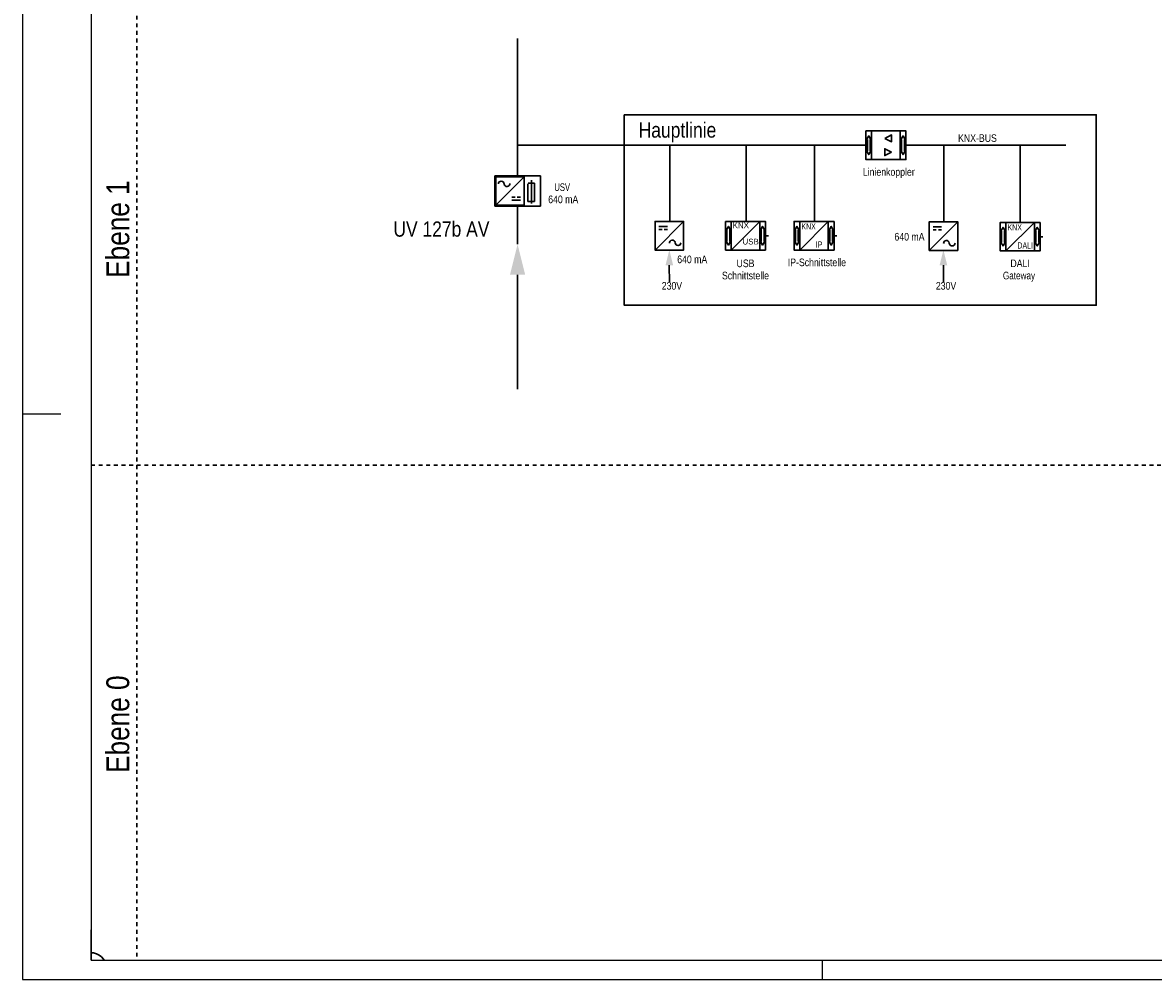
# Model space of a CAD drawing. Header units: millimetres. Extents: x -1800 to 57600, y -500 to 41500.
# Tile 1 of 4: x -1800 to 27900, y -500 to 24620. Entities that reach past the tile are written whole.
import ezdxf
from ezdxf.enums import TextEntityAlignment as Align

# ---------------------------------------------------------------- set-up
doc = ezdxf.new("R2010")
doc.units = ezdxf.units.MM
doc.linetypes.add('DDS_LT3', pattern=[200, 100, -100])
for name, color, linetype in [('Elektrotechnik-240', 7, 'Continuous'), ('ITB_XXX_Layout Legenden', 7, 'Continuous'), ('ITB_XXX_Layout Rahmen', 18, 'Continuous'), ('ITB_XXX_Schemata Bereiche', 7, 'Continuous'), ('ITB_XXX_Schemata Linien', 7, 'Continuous'), ('ITB_XXX_TXT_Schemata', 7, 'Continuous'), ('X_Schema-Anschlusspunkt', 7, 'Continuous'), ('X_Schemasymbole', 7, 'Continuous')]:
    doc.layers.add(name, color=color, linetype=linetype)
doc.layers.add('ITB_XXX_Einfuegepunkt', color=18, linetype='Continuous', plot=False)
doc.styles.add('Arial', font='txt', dxfattribs={"height": 0.2})
doc.styles.add('Arial Narrow', font='txt', dxfattribs={"height": 0.2})

# ---------------------------------------------------------------- blocks, each defined once
blk = doc.blocks.new('Allgemeines Symbol -Diverse--ID-30-8-227-56')
at = {"layer": 'ITB_XXX_Einfuegepunkt', "color": 7, "lineweight": 30}
blk.add_line((0, 1000), (0, 200), dxfattribs=at)
blk.add_lwpolyline([(344, 200), (328, 229), (276, 290), (212, 339), (139, 375), (61, 395), (0, 398)], dxfattribs=at)
blk = doc.blocks.new('Allgemeines Symbol -Diverse--ID-30-8-227-92')
at = {"layer": 'ITB_XXX_Einfuegepunkt', "color": 7, "lineweight": 30}
blk.add_line((0, 1000), (0, 200), dxfattribs=at)
blk.add_lwpolyline([(344, 200), (328, 229), (276, 290), (212, 339), (139, 375), (61, 395), (0, 398)], dxfattribs=at)
blk = doc.blocks.new('Text-Text- Ebene 0-ID-30-8-227-109')
at = {"layer": 'ITB_XXX_TXT_Schemata', "color": 7, "lineweight": 5, "style": 'Arial Narrow', "width": 0.999486}
blk.add_text('Ebene 0', height=600, rotation=90, dxfattribs=at).set_placement((0, -1280), (0, 1280), align=Align.FIT)
blk = doc.blocks.new('Allgemeines Symbol -Diverse--ID-30-8-227-166')
at = {"layer": 'ITB_XXX_Einfuegepunkt', "color": 7, "lineweight": 30}
blk.add_line((0, 1000), (0, 200), dxfattribs=at)
blk.add_lwpolyline([(344, 200), (328, 229), (276, 290), (212, 339), (139, 375), (61, 395), (0, 398)], dxfattribs=at)
blk = doc.blocks.new('Schemasymbol-ID-30-8-227-656')
at = {"layer": 'Elektrotechnik-240', "lineweight": 30}
blk.add_hatch(color=5, dxfattribs=at).paths.add_polyline_path([(0, 0), (200, 0), (0, 800), (-200, 0)])
blk = doc.blocks.new('Schemasymbol-ID-30-8-227-1846')
at = {"layer": 'X_Schemasymbole', "color": 94, "lineweight": 30}
blk.add_line((1050, 0), (1125, 0), dxfattribs=at)
for points in [[(0, 375), (0, -375), (150, -375), (150, 375), (0, 375)], [(900, 375), (150, 375), (150, -375), (900, -375), (900, 375)], [(900, 375), (900, -375), (1050, -375), (1050, 375), (900, 375)], [(131, 150), (75, 244), (19, 150), (38, 150), (38, -150), (19, -150), (75, -244), (131, -150), (112, -150), (112, 150), (131, 150)], [(495, 180), (675, 270), (675, 90), (495, 180)], [(1031, 150), (975, 244), (919, 150), (938, 150), (938, -150), (919, -150), (975, -244), (1031, -150), (1013, -150), (1013, 150), (1031, 150)], [(675, -180), (495, -90), (495, -270), (675, -180)]]:
    blk.add_lwpolyline(points, dxfattribs=at)
blk = doc.blocks.new('Text-Text- USV --640 mA-ID-30-8-227-1863')
at = {"layer": 'ITB_XXX_TXT_Schemata', "color": 7, "lineweight": 5, "style": 'Arial Narrow'}
for s, width, p, p2 in [('USV ', 0.881031, (-235, 0), (235, 0)), ('640 mA', 0.999546, (-395, -321), (395, -321))]:
    blk.add_text(s, height=200, dxfattribs=dict(at, width=width)).set_placement(p, p2, align=Align.FIT)
blk = doc.blocks.new('Text-Text- KNX-BUS-ID-30-8-227-1873')
at = {"layer": 'ITB_XXX_TXT_Schemata', "color": 7, "lineweight": 5, "style": 'Arial Narrow', "width": 1.000124}
blk.add_text('KNX-BUS', height=200, dxfattribs=at).set_placement((0, 0), (1018, 0), align=Align.FIT)
blk = doc.blocks.new('Text-Text- UV 127b AV-ID-30-8-227-1886')
at = {"layer": 'ITB_XXX_TXT_Schemata', "color": 7, "lineweight": 5, "style": 'Arial Narrow', "width": 0.999829}
blk.add_text('UV 127b AV', height=400, dxfattribs=at).set_placement((-1261, 0), (1261, 0), align=Align.FIT)
blk = doc.blocks.new('Schemasymbol-ID-30-8-227-1932')
at = {"layer": 'X_Schemasymbole', "color": 94, "lineweight": 30}
for points in [[(0, 375), (0, -375), (750, -375), (750, 375), (0, 375)], [(750, 375), (0, 375), (0, -375), (750, -375), (750, 375)], [(750, 375), (0, -375)], [(326, 240), (101, 240)], [(187, 165), (101, 165)], [(326, 165), (241, 165)]]:
    blk.add_lwpolyline(points, dxfattribs=at)
for centre, radius, start, end in [((453, -190), 75.4, 5.9898, 184.023), ((603, -182), 75, 181.0723, 358.9277)]:
    blk.add_arc(centre, radius, start, end, dxfattribs=at)
blk = doc.blocks.new('Text-Text- 230V-ID-30-8-227-1948')
at = {"layer": 'ITB_XXX_TXT_Schemata', "color": 7, "lineweight": 5, "style": 'Arial Narrow', "width": 0.999488}
blk.add_text('230V', height=200, dxfattribs=at).set_placement((0, 0), (535, 0), align=Align.FIT)
blk = doc.blocks.new('Schemasymbol-ID-30-8-227-1962')
at = {"layer": 'Elektrotechnik-240', "lineweight": 5}
blk.add_hatch(color=7, dxfattribs=at).paths.add_polyline_path([(0, 0), (100, 0), (0, 400), (-100, 0)])
blk = doc.blocks.new('Schemasymbol-ID-30-8-227-1972')
at = {"layer": 'X_Schemasymbole', "color": 94, "lineweight": 30}
for p, q in [((150, -375), (900, 375)), ((1050, 0), (1125, 0))]:
    blk.add_line(p, q, dxfattribs=at)
for points in [[(0, 375), (0, -375), (150, -375), (150, 375), (0, 375)], [(900, 375), (150, 375), (150, -375), (900, -375), (900, 375)], [(900, 375), (900, -375), (1050, -375), (1050, 375), (900, 375)], [(131, 150), (75, 244), (19, 150), (38, 150), (38, -150), (19, -150), (75, -244), (131, -150), (112, -150), (112, 150), (131, 150)], [(1031, 150), (975, 244), (919, 150), (938, 150), (938, -150), (919, -150), (975, -244), (1031, -150), (1013, -150), (1013, 150), (1031, 150)]]:
    blk.add_lwpolyline(points, dxfattribs=at)
at = {"layer": 'X_Schemasymbole', "color": 7, "lineweight": 30, "style": 'Arial', "width": 1.000851}
for s, p, p2 in [('KNX', (185, 198), (615, 198)), ('USB', (445, -230), (875, -230))]:
    blk.add_text(s, height=150, dxfattribs=at).set_placement(p, p2, align=Align.FIT)
blk = doc.blocks.new('Schemasymbol-ID-30-8-227-1993')
at = {"layer": 'X_Schemasymbole', "color": 94, "lineweight": 30}
for points in [[(150, 375), (0, 375), (0, -375), (150, -375), (150, 375)], [(900, 375), (150, 375), (150, -375), (900, -375), (900, 375)], [(150, -375), (900, 375)], [(1050, 375), (900, 375), (900, -375), (1050, -375), (1050, 375)], [(112, -150), (112, 150), (131, 150), (75, 244), (19, 150), (38, 150), (38, -150), (19, -150), (75, -244), (131, -150), (112, -150)], [(1013, -150), (1013, 150), (1031, 150), (975, 244), (919, 150), (938, 150), (938, -150), (919, -150), (975, -244), (1031, -150), (1013, -150)], [(1050, 0), (1124, 0)]]:
    blk.add_lwpolyline(points, dxfattribs=at)
at = {"layer": 'X_Schemasymbole', "color": 7, "lineweight": 30, "style": 'Arial Narrow'}
for s, width, p, p2 in [('KNX', 1.00015, (194, 164), (571, 164)), ('IP', 1.000421, (571, -311), (744, -311))]:
    blk.add_text(s, height=160, dxfattribs=dict(at, width=width)).set_placement(p, p2, align=Align.FIT)
blk = doc.blocks.new('Schemasymbol-ID-30-8-227-2009')
at = {"layer": 'X_Schemasymbole', "color": 94, "lineweight": 30}
for points in [[(150, 375), (0, 375), (0, -375), (150, -375), (150, 375)], [(900, 375), (150, 375), (150, -375), (900, -375), (900, 375)], [(150, -375), (900, 375)], [(1050, 375), (900, 375), (900, -375), (1050, -375), (1050, 375)], [(112, -150), (112, 150), (131, 150), (75, 244), (19, 150), (38, 150), (38, -150), (19, -150), (75, -244), (131, -150), (112, -150)], [(1013, -150), (1013, 150), (1031, 150), (975, 244), (919, 150), (938, 150), (938, -150), (919, -150), (975, -244), (1031, -150), (1013, -150)], [(1050, 0), (1124, 0)]]:
    blk.add_lwpolyline(points, dxfattribs=at)
at = {"layer": 'X_Schemasymbole', "color": 7, "lineweight": 30, "style": 'Arial Narrow'}
for s, width, p, p2 in [('KNX', 1.00015, (194, 164), (571, 164)), ('DALI', 0.999936, (454, -311), (861, -311))]:
    blk.add_text(s, height=160, dxfattribs=dict(at, width=width)).set_placement(p, p2, align=Align.FIT)
blk = doc.blocks.new('Text-Text- 230V-ID-30-8-227-2144')
at = {"layer": 'ITB_XXX_TXT_Schemata', "color": 7, "lineweight": 5, "style": 'Arial Narrow', "width": 0.999488}
blk.add_text('230V', height=200, dxfattribs=at).set_placement((0, 0), (535, 0), align=Align.FIT)
blk = doc.blocks.new('Schemasymbol-ID-30-8-227-2158')
at = {"layer": 'Elektrotechnik-240', "lineweight": 5}
blk.add_hatch(color=7, dxfattribs=at).paths.add_polyline_path([(0, 0), (100, 0), (0, 400), (-100, 0)])
blk = doc.blocks.new('Schemasymbol-ID-30-8-227-2168')
at = {"layer": 'X_Schemasymbole', "color": 94, "lineweight": 30}
for points in [[(0, 375), (0, -375), (750, -375), (750, 375), (0, 375)], [(750, 375), (0, 375), (0, -375), (750, -375), (750, 375)], [(750, 375), (0, -375)], [(326, 240), (101, 240)], [(187, 165), (101, 165)], [(326, 165), (241, 165)]]:
    blk.add_lwpolyline(points, dxfattribs=at)
for centre, radius, start, end in [((453, -190), 75.4, 5.9898, 184.023), ((603, -182), 75, 181.0723, 358.9277)]:
    blk.add_arc(centre, radius, start, end, dxfattribs=at)
blk = doc.blocks.new('Schemasymbol-ID-30-8-227-2184')
at = {"layer": 'X_Schemasymbole', "color": 94, "lineweight": 30}
for points in [[(0, -375), (0, 375), (-750, 375), (-750, -375), (0, -375)], [(-750, -375), (0, -375), (0, 375), (-750, 375), (-750, -375)], [(-750, -375), (0, 375)], [(-326, -165), (-241, -165)], [(-326, -240), (-101, -240)], [(-187, -165), (-101, -165)]]:
    blk.add_lwpolyline(points, dxfattribs=at)
for centre, radius, start, end in [((-603, 182), 75, 1.0723, 178.9277), ((-453, 190), 75.4, 185.9898, 4.023)]:
    blk.add_arc(centre, radius, start, end, dxfattribs=at)
blk = doc.blocks.new('Text-Text- Hauptlinie-ID-30-8-227-2233')
at = {"layer": 'ITB_XXX_TXT_Schemata', "color": 7, "lineweight": 5, "style": 'Arial Narrow', "width": 0.999615}
blk.add_text('Hauptlinie', height=400, dxfattribs=at).set_placement((-1019, 0), (1019, 0), align=Align.FIT)
blk = doc.blocks.new('Text-Text- Ebene 1-ID-30-8-227-140')
at = {"layer": 'ITB_XXX_TXT_Schemata', "color": 7, "lineweight": 5, "style": 'Arial Narrow', "width": 0.999486}
blk.add_text('Ebene 1', height=600, rotation=90, dxfattribs=at).set_placement((0, -1280), (0, 1280), align=Align.FIT)
blk = doc.blocks.new('Anschlusspunkt-ID-30-8-227-162')
at = {"layer": 'X_Schema-Anschlusspunkt', "color": 94, "lineweight": 30}
for p, q in [((40, 0), (-40, 0)), ((0, 0), (0, -40))]:
    blk.add_line(p, q, dxfattribs=at)
blk = doc.blocks.new('Rechteck-ID-30-8-227-193')
at = {"layer": 'ITB_XXX_Layout Legenden', "color": 7, "lineweight": 30}
blk.add_lwpolyline([(-6200, 2500), (-6200, -2500), (6200, -2500), (6200, 2500), (-6200, 2500)], dxfattribs=at)
blk = doc.blocks.new('Label-ID-30-8-227-1848')
at = {"layer": 'ITB_XXX_TXT_Schemata', "color": 7, "lineweight": 30, "style": 'Arial Narrow', "width": 0.999361}
blk.add_text('Linienkoppler', height=200, dxfattribs=at).set_placement((19469, 20200), (20831, 20200), align=Align.FIT)
blk = doc.blocks.new('Label-ID-30-8-227-1934')
at = {"layer": 'ITB_XXX_TXT_Schemata', "color": 7, "lineweight": 30, "style": 'Arial Narrow', "width": 0.999546}
blk.add_text('640 mA', height=200, dxfattribs=at).set_placement((14672, 17528), (15461, 17528), align=Align.FIT)
blk = doc.blocks.new('Label-ID-30-8-227-1974')
at = {"layer": 'ITB_XXX_TXT_Schemata', "color": 7, "lineweight": 30, "style": 'Arial Narrow'}
for s, width, p, p2 in [('USB', 1.00015, (16126, 17875), (16597, 17875)), ('Schnittstelle', 0.999705, (15744, 17554), (16979, 17554))]:
    blk.add_text(s, height=200, dxfattribs=dict(at, width=width)).set_placement(p, p2, align=Align.FIT)
blk = doc.blocks.new('Label-ID-30-8-227-1995')
at = {"layer": 'ITB_XXX_TXT_Schemata', "color": 7, "lineweight": 30, "style": 'Arial Narrow', "width": 0.999811}
blk.add_text('IP-Schnittstelle', height=200, dxfattribs=at).set_placement((17497, 17825), (19026, 17825), align=Align.FIT)
blk = doc.blocks.new('Label-ID-30-8-227-2015')
at = {"layer": 'ITB_XXX_TXT_Schemata', "color": 7, "lineweight": 30, "style": 'Arial Narrow'}
for s, width, p, p2 in [('DALI', 0.999936, (23345, 17876), (23855, 17876)), ('Gateway ', 0.933766, (23148, 17555), (24052, 17555))]:
    blk.add_text(s, height=200, dxfattribs=dict(at, width=width)).set_placement(p, p2, align=Align.FIT)
blk = doc.blocks.new('Label-ID-30-8-227-2170')
at = {"layer": 'ITB_XXX_TXT_Schemata', "color": 7, "lineweight": 30, "style": 'Arial Narrow', "width": 0.999546}
blk.add_text('640 mA', height=200, dxfattribs=at).set_placement((20982, 19615), (21772, 19615), align=Align.FIT)
blk = doc.blocks.new('Blätter-ID-30-217-227-236')
at = {"layer": 'ITB_XXX_Layout Rahmen', "color": 7, "lineweight": 25}
for p, q in [((-1800, 14350), (-800, 14350)), ((19200, 0), (19200, -500))]:
    blk.add_line(p, q, dxfattribs=at)
for points in [[(-1800, 41500), (-1800, -500), (57600, -500), (57600, 41500), (-1800, 41500)], [(0, 41000), (0, 0), (57100, 0), (57100, 41000), (0, 41000)]]:
    blk.add_lwpolyline(points, dxfattribs=at)

msp = doc.modelspace()

# ---------------------------------------------------------------- linework, layer by layer
at = {"layer": 'ITB_XXX_Schemata Bereiche', "color": 7, "linetype": 'DDS_LT3', "lineweight": 30}
for points in [[(1200, 41000), (1200, 0)], [(0, 13000), (38600, 13000)]]:
    msp.add_lwpolyline(points, dxfattribs=at)
at = {"layer": 'ITB_XXX_Schemata Bereiche', "color": 1, "lineweight": 30}
msp.add_lwpolyline([(21475, 21400), (25600, 21400)], dxfattribs=at)
at = {"layer": 'ITB_XXX_Schemata Linien', "color": 94, "lineweight": 30}
for p, q in [((10600, 19800), (10600, 20600)), ((10600, 20600), (11800, 20600)), ((11800, 20600), (11800, 19800)), ((11474, 19922), (11474, 20390)), ((11477, 20401), (11648, 20401)), ((11567, 20486), (11567, 19870)), ((11648, 20401), (11648, 19922)), ((11648, 19922), (11474, 19922)), ((11160, 19800), (10600, 19800)), ((11800, 19800), (11240, 19800))]:
    msp.add_line(p, q, dxfattribs=at)
at = {"layer": 'ITB_XXX_Schemata Linien', "color": 5, "lineweight": 30}
for p, q in [((11200, 19760), (11200, 18800)), ((11200, 18000), (11200, 15000))]:
    msp.add_line(p, q, dxfattribs=at)
for points in [[(11201, 20575), (11200, 24200)], [(20364, 21400), (11200, 21400)], [(15200, 19400), (15200, 21400)], [(17200, 19400), (17200, 21400)], [(19000, 19409), (19000, 21409)]]:
    msp.add_lwpolyline(points, dxfattribs=at)
at = {"layer": 'ITB_XXX_Schemata Linien', "color": 1, "lineweight": 30}
for points in [[(22400, 19400), (22400, 21400)], [(24400, 19400), (24400, 21400)]]:
    msp.add_lwpolyline(points, dxfattribs=at)
at = {"layer": 'ITB_XXX_Schemata Linien', "color": 7, "lineweight": 30}
for points in [[(15186, 18250), (15187, 17800)], [(22386, 18250), (22387, 17800)]]:
    msp.add_lwpolyline(points, dxfattribs=at)

# ---------------------------------------------------------------- block references
at = {"layer": 'Elektrotechnik-240', "color": 5, "lineweight": 30}
msp.add_blockref('Schemasymbol-ID-30-8-227-656', (11200, 18000), dxfattribs=at)
at = {"layer": 'Elektrotechnik-240', "color": 7, "lineweight": 5}
for name, p in [('Schemasymbol-ID-30-8-227-1962', (15186, 18250)), ('Schemasymbol-ID-30-8-227-2158', (22386, 18250))]:
    msp.add_blockref(name, p, dxfattribs=at)
at = {"layer": 'ITB_XXX_Einfuegepunkt', "color": 7, "lineweight": 30}
for name in ['Allgemeines Symbol -Diverse--ID-30-8-227-56', 'Allgemeines Symbol -Diverse--ID-30-8-227-92', 'Allgemeines Symbol -Diverse--ID-30-8-227-166']:
    msp.add_blockref(name, (0, -200), dxfattribs=at)
at = {"layer": 'ITB_XXX_Layout Legenden', "color": 7, "lineweight": 30}
msp.add_blockref('Rechteck-ID-30-8-227-193', (20200, 19700), dxfattribs=at)
at = {"layer": 'ITB_XXX_Layout Rahmen', "color": 7, "lineweight": 25}
msp.add_blockref('Blätter-ID-30-217-227-236', (0, 0), dxfattribs=at)
at = {"layer": 'ITB_XXX_TXT_Schemata', "color": 7, "lineweight": 5}
for name, p in [('Text-Text- Hauptlinie-ID-30-8-227-2233', (15400, 21600)), ('Text-Text- KNX-BUS-ID-30-8-227-1873', (22770, 21488)), ('Text-Text- Ebene 1-ID-30-8-227-140', (1000, 19199)), ('Text-Text- USV --640 mA-ID-30-8-227-1863', (12400, 20200)), ('Text-Text- UV 127b AV-ID-30-8-227-1886', (9200, 19000)), ('Text-Text- 230V-ID-30-8-227-1948', (14987, 17610)), ('Text-Text- 230V-ID-30-8-227-2144', (22187, 17610)), ('Text-Text- Ebene 0-ID-30-8-227-109', (1000, 6200))]:
    msp.add_blockref(name, p, dxfattribs=at)
at = {"layer": 'ITB_XXX_TXT_Schemata', "color": 94, "lineweight": 30}
for name, p in [('Label-ID-30-8-227-1848', (800, 400)), ('Label-ID-30-8-227-2170', (117, -717)), ('Label-ID-30-8-227-1934', (721, 776)), ('Label-ID-30-8-227-1995', (800, 400)), ('Label-ID-30-8-227-1974', (825, 325)), ('Label-ID-30-8-227-2015', (800, 324))]:
    msp.add_blockref(name, p, dxfattribs=at)
at = {"layer": 'X_Schema-Anschlusspunkt', "color": 94, "lineweight": 30}
msp.add_blockref('Anschlusspunkt-ID-30-8-227-162', (11200, 19800), dxfattribs=at)
at = {"layer": 'X_Schemasymbole', "color": 94, "lineweight": 30}
for name, p in [('Schemasymbol-ID-30-8-227-1846', (20350, 21400)), ('Schemasymbol-ID-30-8-227-2184', (11375, 20200)), ('Schemasymbol-ID-30-8-227-1932', (14812, 19025)), ('Schemasymbol-ID-30-8-227-1972', (16662, 19025)), ('Schemasymbol-ID-30-8-227-1993', (18462, 19025)), ('Schemasymbol-ID-30-8-227-2168', (22012, 19015)), ('Schemasymbol-ID-30-8-227-2009', (23876, 19000))]:
    msp.add_blockref(name, p, dxfattribs=at)

doc.saveas('drawing.dxf')
